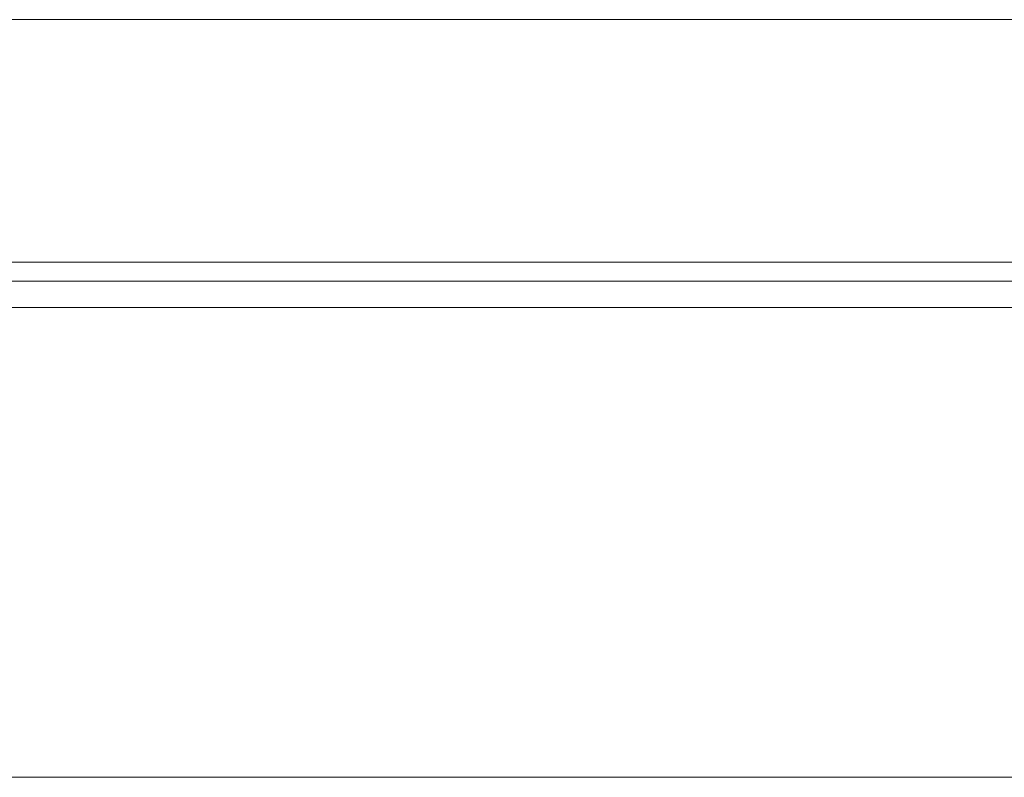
# Model space of a CAD drawing. Header units: millimetres. Extents: x 782 to 1252, y 158 to 339.
# Tile 24 of 55: x 1120 to 1133, y 191 to 201. Entities that reach past the tile are written whole.
import ezdxf

# ---------------------------------------------------------------- set-up
doc = ezdxf.new("R2010")
doc.units = ezdxf.units.MM
doc.layers.add('OUT', color=3, linetype='Continuous')

msp = doc.modelspace()

# ---------------------------------------------------------------- linework, layer by layer
at = {"layer": 'OUT', "color": 0, "linetype": 'Continuous', "lineweight": 15}
for p, q in [((1188.134, 200.812), (1097.634, 200.812)), ((1188.134, 197.562), (1097.634, 197.562)), ((1035.875, 197.308), (1242.134, 197.308)), ((1036.096, 196.955), (1242.134, 196.955)), ((1037.737, 190.662), (1242.134, 190.662))]:
    msp.add_line(p, q, dxfattribs=at)

doc.saveas('drawing.dxf')
